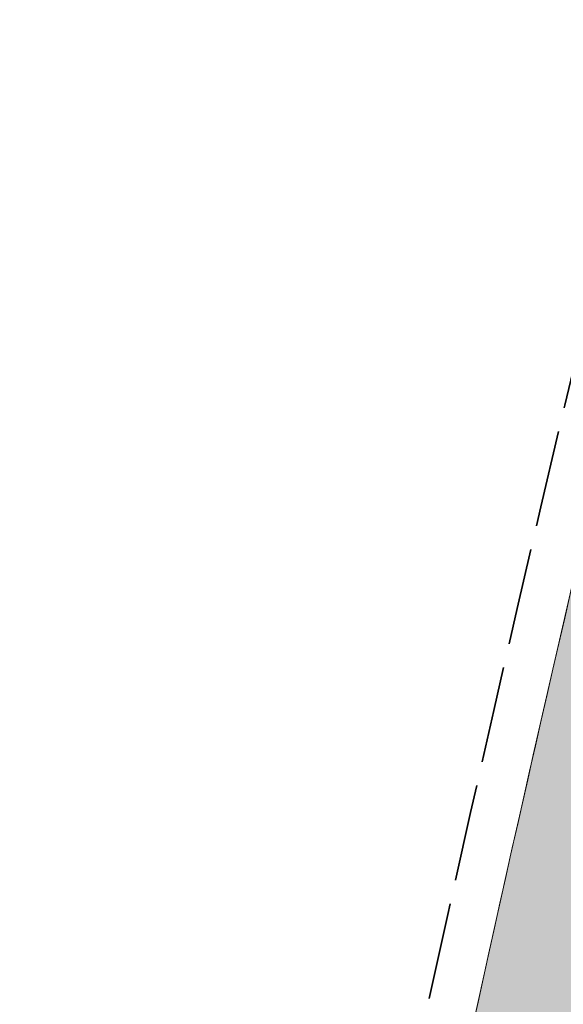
# Model space of a CAD drawing. Header units: metres. Extents: x 196674 to 197628, y 355499 to 356232.
# Tile 152 of 209: x 196674 to 196685, y 356059 to 356079. Entities that reach past the tile are written whole.
import ezdxf

# ---------------------------------------------------------------- set-up
doc = ezdxf.new("R2010")
doc.units = ezdxf.units.M
doc.linetypes.add('ZZ-SYSTEEMGRENS-SO', pattern=[5, 4, -1])
for name, color, linetype, lineweight in [('N-WE-VH-GESLOTENVERHARDING_BETON_BUS-A-200', 255, 'Continuous', 5), ('N-WE-VH-KANTOPSLUITING_ACHTERKANTBAND-G', 50, 'Continuous', 18), ('N-WE-VH-MATERIAALGRENS-G', 7, 'Continuous', 13), ('N-WE-VH-OPENVERHARDING_TEGEL_300x300_TROTTOIR-A', 251, 'Continuous', 15)]:
    doc.layers.add(name, color=color, linetype=linetype, lineweight=lineweight)
for name, color, linetype, lineweight, true_color in [('N-WE-VH-GESLOTENVERHARDING_PRINTBETON_DIK_HALFSTEENS_ROOD-A-200', 7, 'Continuous', 5, 0xff9999), ('N-WE-VH-OPENVERHARDING_TEGEL_300x300_FIETSPAD_ROOD-A', 7, 'Continuous', 5, 0xe98094), ('X-XX-AL-GRENS_SYSTEEMGRENS-G', 7, 'ZZ-SYSTEEMGRENS-SO', 35, 0xd60036)]:
    doc.layers.add(name, color=color, linetype=linetype, lineweight=lineweight, true_color=true_color)
doc.layers.add('N-WE-VH-HULPLIJN-G', color=40, linetype='Continuous', lineweight=5, plot=False)

msp = doc.modelspace()

# ---------------------------------------------------------------- hatches: boundary and pattern name
at = {"layer": 'N-WE-VH-GESLOTENVERHARDING_BETON_BUS-A-200'}
h = msp.add_hatch(dxfattribs=at)
h.set_pattern_fill('AVH-BETON_GEWAPEND-SO', color=256, scale=0.2, angle=347.0298499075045, pattern_type=2)
h.set_pattern_definition([(347.0298499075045, (0, 0), (0.1683325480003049, 0.7308653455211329), []), (347.0298499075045, (0.05611084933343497, 0.2436217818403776), (0.1683325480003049, 0.7308653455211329), [0.25, -0.25]), (347.0298499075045, (0.1122216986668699, 0.4872435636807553), (0.1683325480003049, 0.7308653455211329), [0.25, -0.25])])
edge = h.paths.add_edge_path()
edge.add_line((196691.4782738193, 356090.8126763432), (196690.9844193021, 356090.9441354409))
edge.add_arc((197415.7297406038, 355897.9565208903), 750.0000000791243, 165.0890889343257, 167.6444766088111)
edge.add_line((196683.1007341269, 356058.4393517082), (196680.4084901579, 356046.1488405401))
edge.add_line((196680.4084901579, 356046.1488405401), (196680.9008457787, 356046.0409897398))
edge.add_line((196680.9008457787, 356046.0409897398), (196687.1949569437, 356063.7116285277))
edge.add_line((196687.1949569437, 356063.7116285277), (196690.8787561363, 356079.2522129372))
edge.add_line((196690.8787561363, 356079.2522129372), (196691.4782738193, 356090.8126763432))
at = {"layer": 'N-WE-VH-GESLOTENVERHARDING_PRINTBETON_DIK_HALFSTEENS_ROOD-A-200', "true_color": 0xffffff}
h = msp.add_hatch(dxfattribs=at)
h.set_pattern_fill('AVH-BSS_DIKFORMAAT_HALFST-SO', scale=0.5, angle=70.71066980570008, pattern_type=2)
h.set_pattern_definition([(70.71066980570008, (0, 0), (-0.1465483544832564, 1.147847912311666), [0.345, -0.345]), (160.7106698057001, (0, 0), (-0.1139668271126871, -0.3256325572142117), [])])
edge = h.paths.add_edge_path()
edge.add_line((196689.8374017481, 356067.076869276), (196688.5004860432, 356067.3976569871))
edge.add_line((196688.5004860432, 356067.3976569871), (196687.5990869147, 356063.5945066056))
edge.add_line((196687.5990869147, 356063.5945066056), (196679.4335062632, 356040.6697405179))
edge.add_line((196679.4335062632, 356040.6697405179), (196678.0010903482, 356034.1305397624))
edge.add_line((196678.0010903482, 356034.1305397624), (196678.3426047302, 356034.0575127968))
edge.add_arc((196678.4074274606, 356034.3606596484), 0.3100000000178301, 257.9300577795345, 347.9300577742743)
edge.add_line((196678.7105743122, 356034.2958369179), (196679.2652997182, 356036.8900389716))
edge.add_arc((196752.8224164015, 356021.1611171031), 75.21999998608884, 154.4658349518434, 167.9300577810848, ccw=False)
edge.add_arc((196618.8266470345, 356085.1719270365), 73.28000000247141, 334.4658349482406, 345.7040584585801)
at = {"layer": 'N-WE-VH-OPENVERHARDING_TEGEL_300x300_FIETSPAD_ROOD-A'}
h = msp.add_hatch(dxfattribs=at)
h.set_pattern_fill('AVH-TEGEL_300X300_HALFST', color=256, scale=2, angle=255.8691746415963, pattern_type=2)
h.set_pattern_definition([(255.8691746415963, (0, 0), (0.1444401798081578, -0.6550855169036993), [0.6, -0.6]), (345.8691746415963, (0, 0), (0.1464820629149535, 0.5818444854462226), [])])
edge = h.paths.add_edge_path()
edge.add_line((196699.2736070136, 356092.3113592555), (196696.3580658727, 356093.0181971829))
edge.add_line((196696.3580658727, 356093.0181971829), (196690.2574049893, 356067.8543978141))
edge.add_arc((196618.8266470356, 356085.1719270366), 73.50000000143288, 334.4715674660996, 346.37226130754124, ccw=False)
edge.add_arc((196752.8224647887, 356021.1611039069), 75.00005006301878, 154.4602239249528, 167.9300556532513)
edge.add_line((196679.4804361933, 356036.8440357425), (196678.9257107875, 356034.2498336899))
edge.add_line((196678.9257107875, 356034.2498336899), (196681.8593899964, 356033.6225169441))
edge.add_line((196681.8593899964, 356033.6225169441), (196682.4141154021, 356036.2167189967))
edge.add_arc((196752.8224164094, 356021.1611171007), 71.9999999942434, 155.1920431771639, 167.9300577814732, ccw=False)
edge.add_arc((196617.9230256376, 356085.4443223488), 77.44237890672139, 333.896998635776, 346.3339208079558)
edge.add_line((196693.1729461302, 356067.1475598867), (196699.2736070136, 356092.3113592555))
at = {"layer": 'N-WE-VH-OPENVERHARDING_TEGEL_300x300_TROTTOIR-A'}
h = msp.add_hatch(dxfattribs=at)
h.set_pattern_fill('AVH-TEGEL_300X300_HALFST', color=256, scale=2, angle=74.82727162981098, pattern_type=2)
h.set_pattern_definition([(74.82727162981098, (0, 0), (-0.1325044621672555, 0.6576036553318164), [0.6, -0.6]), (164.827271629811, (0, 0), (-0.1570378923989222, -0.5790847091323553), [])])
edge = h.paths.add_edge_path()
edge.add_line((196692.8225344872, 356056.3507069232), (196694.4691680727, 356059.791826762))
edge.add_line((196694.4691680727, 356059.791826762), (196693.9279405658, 356060.0508132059))
edge.add_line((196693.9279405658, 356060.0508132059), (196693.0171256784, 356060.4866534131))
edge.add_line((196693.0171256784, 356060.4866534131), (196691.5173860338, 356060.9504311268))
edge.add_arc((196618.826647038, 356085.1719270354), 76.61999999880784, 334.46583495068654, 341.57125887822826, ccw=False)
edge.add_arc((196752.822416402, 356021.1611171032), 71.87999998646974, 154.4658349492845, 164.4323156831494)
edge.add_line((196683.5793997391, 356040.4520227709), (196685.0000549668, 356040.0562323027))
edge.add_line((196685.0000549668, 356040.0562323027), (196688.6181996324, 356047.574845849))
edge.add_line((196688.6181996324, 356047.574845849), (196690.677374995, 356051.8677721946))
edge.add_line((196690.677374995, 356051.8677721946), (196692.8225344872, 356056.3507069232))

# ---------------------------------------------------------------- linework, layer by layer
at = {"layer": 'N-WE-VH-HULPLIJN-G'}
msp.add_lwpolyline([(196691.4782738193, 356090.8126763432), (196690.9844193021, 356090.9441354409, 0.01115044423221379), (196683.1007341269, 356058.4393517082), (196680.4084901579, 356046.1488405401), (196680.9008457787, 356046.0409897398), (196687.1949569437, 356063.7116285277), (196690.8787561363, 356079.2522129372)], format="xyb", close=True, dxfattribs=at)
at = {"layer": 'N-WE-VH-HULPLIJN-G', "flags": 128}
msp.add_lwpolyline([(196689.8374017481, 356067.076869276), (196688.5004860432, 356067.3976569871), (196687.5990869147, 356063.5945066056), (196679.4335062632, 356040.6697405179), (196678.0010903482, 356034.1305397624), (196678.3426047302, 356034.0575127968, 0.4142135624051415), (196678.7105743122, 356034.2958369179), (196679.2652997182, 356036.8900389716, -0.05881643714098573), (196684.9492731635, 356053.5846398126, 0.04907534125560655)], format="xyb", close=True, dxfattribs=at)
at = {"layer": 'N-WE-VH-KANTOPSLUITING_ACHTERKANTBAND-G', "flags": 128}
msp.add_lwpolyline([(196688.5236681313, 356067.4954515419), (196687.5990869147, 356063.5945066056), (196679.4335062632, 356040.6697405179), (196678.0010903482, 356034.1305397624), (196678.3426047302, 356034.0575127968, 0.4142135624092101), (196678.7105743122, 356034.2958369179), (196679.265299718, 356036.8900389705, -0.05881643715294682), (196684.949273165, 356053.5846398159, 0.04943226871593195), (196689.8631016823, 356067.1780249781)], format="xyb", dxfattribs=at)
at = {"layer": 'N-WE-VH-MATERIAALGRENS-G', "flags": 128}
msp.add_lwpolyline([(196679.5607000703, 356042.2785473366), (196683.1007341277, 356058.4393517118, -0.01153198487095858), (196691.2797555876, 356092.0498472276), (196691.6057761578, 356093.2712962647)], format="xyb", dxfattribs=at)
at = {"layer": 'X-XX-AL-GRENS_SYSTEEMGRENS-G', "ltscale": 0.5, "flags": 128}
msp.add_lwpolyline([(197173.0845801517, 355664.4267221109), (197172.678291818, 355658.1040395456), (197176.2062336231, 355657.9276386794), (197179.6585214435, 355660.8258546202), (197196.8460500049, 355641.1849859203), (197196.618113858, 355640.9851655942), (197203.3658004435, 355633.2880423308), (197204.598351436, 355636.2035375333), (197206.181120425, 355637.5931654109), (197210.3450714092, 355632.9793581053), (197211.1344663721, 355633.8542043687), (197215.577003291, 355630.1111014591), (197222.812057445, 355638.6980935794), (197225.7729980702, 355636.1981525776), (197252.4997837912, 355613.6295939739), (197256.3974516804, 355618.2471244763), (197230.4350738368, 355640.1698336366), (197234.5465854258, 355645.0395252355), (197230.9951246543, 355648.102425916), (197227.7363916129, 355651.014992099), (197227.7150354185, 355650.9915016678), (197227.3858924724, 355651.2966605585), (197230.5297411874, 355654.3837220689), (197222.7747070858, 355662.5864016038), (197213.3031688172, 355673.0409596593), (197208.7438719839, 355679.5515306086), (197204.6678372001, 355688.2834966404), (197202.9207222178, 355693.3147658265), (197202.5296188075, 355695.8358091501), (197209.2561496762, 355696.7388380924), (197208.765603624, 355699.4053961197), (197208.8375775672, 355699.4157603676), (197208.4960738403, 355702.0476424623), (197209.7550059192, 355702.1614664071), (197209.6289773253, 355703.3557373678), (197209.431316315, 355705.9322142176), (197209.3853665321, 355708.5054020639), (197209.4909423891, 355711.0763696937), (197209.825975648, 355714.406320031), (197209.1003553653, 355714.700446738), (197209.2732684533, 355715.2254737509), (197208.7827839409, 355715.4092287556), (197209.8333840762, 355718.2914021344), (197204.6571410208, 355720.1605124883), (197206.9259623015, 355726.3911903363), (197207.3755778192, 355727.6258113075), (197205.6951706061, 355728.2354618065), (197201.970541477, 355729.6509828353, -0.03199396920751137), (197199.2658455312, 355725.4928494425), (197194.4988616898, 355729.2364659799), (197191.8020115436, 355731.3330088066), (197190.6829954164, 355730.2418318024), (197188.9323846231, 355731.7580333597, 0.01582069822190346), (197191.308975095, 355733.798286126), (197190.5246250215, 355734.700084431), (197189.8547559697, 355735.4391273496), (197188.5065648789, 355737.3969406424), (197188.3768484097, 355737.5504837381), (197186.2264232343, 355740.6599554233), (197185.4143065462, 355740.8273772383), (197177.0047230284, 355735.000759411), (197161.0308464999, 355735.7499021), (197143.9921317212, 355736.546230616), (197117.3114725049, 355737.8750504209), (197104.5701917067, 355738.4152468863), (197089.3270001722, 355739.2400485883), (197089.4979420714, 355743.4763910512), (197087.6423294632, 355744.6045541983), (197087.2320594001, 355744.8539874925), (197086.4302028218, 355745.4612094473), (197085.6301577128, 355746.0670596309), (197084.2515270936, 355747.3631431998), (197083.0033431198, 355748.790046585), (197081.9521148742, 355750.2640411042), (197081.052108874, 355751.8364435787), (197080.680597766, 355752.6629727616), (197080.3089695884, 355753.4897623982), (197079.7287775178, 355755.2084983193), (197079.3027229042, 355757.0287405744), (197079.0552433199, 355758.8767777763), (197078.9881413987, 355760.748092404), (197079.0484954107, 355761.6954089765), (197079.4901165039, 355761.5482019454), (197081.8987959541, 355767.3947458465), (197083.4122910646, 355769.9863346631), (197084.9290730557, 355772.1438856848), (197085.2777218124, 355772.6391357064), (197085.9504292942, 355773.4546849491), (197087.2615113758, 355775.0451778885), (197089.4568843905, 355777.2328139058), (197092.7058230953, 355779.8115121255), (197090.7255592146, 355782.8612331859), (197090.5279328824, 355783.1655891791), (197094.0593130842, 355784.7965387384), (197089.240221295, 355793.944965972), (197079.8514273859, 355789.6587774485), (197073.1066642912, 355808.1301448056), (197062.6964714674, 355839.0387078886), (197050.201550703, 355834.8591941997), (197054.256388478, 355823.4068109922), (197060.9054150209, 355805.9824325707), (197064.0917084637, 355798.9340248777), (197065.6061934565, 355785.3714584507), (197066.4118943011, 355778.1591798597), (197064.2976158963, 355775.7696807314), (197061.8930028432, 355773.065075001), (197059.8798242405, 355770.937906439), (197059.567781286, 355770.7063368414), (197054.395078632, 355766.8676324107), (197050.1449273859, 355764.4954855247), (197046.646028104, 355763.2036366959), (197046.6485450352, 355763.1967402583), (197042.8018864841, 355761.7681380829), (197042.6247659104, 355761.7025895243), (197032.2172606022, 355760.2665015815), (197022.1724443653, 355758.1057256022), (197022.1490316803, 355758.1349914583), (197018.4791559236, 355757.3507739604), (197017.1834583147, 355757.8590001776), (197013.9320116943, 355762.4906063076), (197012.2359937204, 355764.9334332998), (197011.548662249, 355765.9454268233), (197009.5874376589, 355768.7952768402), (197008.1879451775, 355770.6627745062), (197008.1739746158, 355770.651876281), (197004.3621297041, 355775.7021426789), (197000.7500667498, 355780.6711859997), (196997.3281167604, 355785.4310589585), (196992.0624097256, 355792.5561596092), (196987.5636689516, 355799.6503659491), (196980.2918957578, 355812.3582609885), (196971.7451011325, 355828.1610038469), (196956.4456734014, 355821.2458726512), (196960.0166344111, 355812.4100996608), (196962.4976294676, 355807.0886023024, -0.6085831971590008), (196961.4131292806, 355806.2394416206), (196970.6320923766, 355792.5786144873), (196976.225457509, 355784.303374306), (196982.879968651, 355776.9163582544), (196982.5041383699, 355776.476222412), (196987.7472751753, 355765.3430715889), (196990.3620391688, 355759.9089379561), (196989.6128942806, 355758.3801676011), (196986.801356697, 355757.089894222), (196981.5916446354, 355758.3619052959), (196976.4931413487, 355759.6093032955), (196973.9250311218, 355760.2238822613), (196971.9270970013, 355760.7020113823), (196970.093883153, 355761.1263081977), (196965.2690985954, 355762.243003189), (196955.7026120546, 355764.457163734), (196954.8259486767, 355764.7114400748), (196955.7288446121, 355765.5914382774), (196946.4199106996, 355767.8862061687), (196945.5109518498, 355767.0898728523), (196943.3561815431, 355767.6616250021), (196942.0243707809, 355768.0150110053), (196940.699224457, 355768.3753913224), (196937.911680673, 355769.161377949), (196937.9158913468, 355769.1720679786), (196934.1448626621, 355770.5833311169), (196931.0328001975, 355771.949971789), (196928.1497259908, 355773.3159879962), (196926.2238803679, 355774.3657393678), (196926.7008714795, 355775.2077771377), (196923.9720996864, 355776.8118532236), (196922.1171638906, 355777.9575551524), (196917.5440237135, 355780.8012867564), (196917.0166342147, 355779.9474843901), (196915.4224701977, 355780.9309636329), (196913.0167641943, 355782.4772167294), (196912.757872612, 355782.6539056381), (196911.190523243, 355783.7714957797), (196908.5042566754, 355786.2619442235), (196907.2206986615, 355787.4460719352), (196905.8442773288, 355789.1071714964), (196903.2522146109, 355793.7425243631), (196899.3236920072, 355801.1348770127), (196896.7844047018, 355806.8801932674), (196892.3931631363, 355816.7971943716), (196889.396342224, 355823.7408055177), (196885.4294056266, 355833.1531130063), (196886.3148759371, 355833.6745129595), (196885.0357126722, 355834.4994199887), (196884.9096875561, 355834.6903417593), (196883.5318420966, 355838.2464489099), (196881.8574062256, 355842.456115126), (196879.7964254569, 355847.3435551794), (196879.5508475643, 355847.9274201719), (196877.9207976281, 355851.9810838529), (196875.2708346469, 355858.5729917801), (196872.6243587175, 355865.1536886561), (196870.4789281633, 355870.5362599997), (196868.3870366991, 355875.7889875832), (196865.3800609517, 355883.3409266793), (196863.5295936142, 355887.9873007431), (196863.4110328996, 355888.2849971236), (196862.7400305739, 355889.9711056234), (196863.0622626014, 355890.0962442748), (196861.3970005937, 355894.1395962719), (196861.4037374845, 355894.142038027), (196859.229652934, 355899.4431236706), (196859.0298403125, 355899.3580359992), (196858.8952095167, 355899.696553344), (196858.3959365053, 355900.9492390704), (196849.546747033, 355923.1807260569), (196850.1922005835, 355924.6939033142), (196860.258528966, 355928.6657372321), (196869.5490503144, 355931.0234685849), (196873.3453938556, 355931.8019435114), (196886.2438454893, 355935.4284136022), (196898.3098795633, 355938.5764862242), (196898.3110943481, 355938.5724965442), (196903.1917021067, 355939.7712405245), (196904.7097162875, 355939.0568809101), (196905.0282216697, 355938.2924679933), (196909.0130922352, 355939.952830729), (196908.2642147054, 355942.2627148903), (196902.9799573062, 355958.738663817), (196902.4497829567, 355960.2008490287), (196901.8115777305, 355961.6192158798), (196900.9680556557, 355963.3204536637), (196898.0063144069, 355968.7541705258), (196894.5625896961, 355975.3226559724), (196892.3896866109, 355979.4813913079), (196888.5416758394, 355987.5664713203), (196887.4815956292, 355987.0834539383), (196885.6442474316, 355986.3271839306), (196885.5076204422, 355986.6344104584), (196873.7642690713, 355982.4273955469), (196860.8311621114, 355977.7025315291), (196860.6501748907, 355978.1868262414), (196859.8859481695, 355980.2917607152), (196853.3128873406, 355977.7107309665), (196853.73029577, 355976.6477246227), (196849.4907683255, 355974.9886047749), (196849.0872389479, 355976.0301083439), (196843.9608105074, 355973.9918913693), (196837.8119168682, 355989.4043746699), (196834.5901124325, 355988.2958011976), (196829.2277835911, 355986.0429299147), (196828.1156368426, 355985.4996470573), (196826.3328622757, 355984.7522034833), (196824.2538081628, 355989.7933135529), (196823.3493071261, 355989.4238303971), (196821.5217528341, 355993.9636112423), (196822.4415567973, 355994.327010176), (196811.4142395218, 356022.6098143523), (196811.1941616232, 356022.5241126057), (196809.0787073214, 356027.7608173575), (196808.1570951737, 356027.399245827), (196802.10045471, 356042.8370581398), (196803.0324375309, 356043.2047289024), (196801.2251267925, 356047.7859519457), (196800.9629805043, 356047.6825342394), (196799.5580754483, 356051.2186581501), (196798.9326303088, 356050.9700967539), (196795.7620501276, 356058.7913388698), (196785.962956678, 356083.7526770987), (196782.5256602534, 356092.3853087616), (196783.4607012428, 356092.7526788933), (196781.019036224, 356098.8045971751), (196780.1137519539, 356098.4428009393), (196778.7301102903, 356101.9178165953), (196774.5320198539, 356112.348299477), (196772.2902714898, 356117.515377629), (196776.44078803, 356119.079716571), (196791.849465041, 356131.7811384), (196790.0748953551, 356134.2200693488), (196802.0204483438, 356142.8516660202), (196802.0676224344, 356142.8083428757), (196807.6543048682, 356146.8198669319), (196821.3261595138, 356152.9520820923), (196824.118863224, 356147.8038902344), (196826.9348279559, 356140.6494155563), (196826.9667213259, 356140.5675271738), (196829.5085456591, 356133.5350799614), (196829.5777539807, 356133.3434260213), (196832.2898444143, 356127.7055041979), (196833.7548698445, 356124.6604513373), (196834.9901440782, 356122.0931766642), (196835.0225480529, 356122.0325953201), (196835.1990731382, 356121.7003128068), (196837.0506620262, 356117.8328811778), (196837.4462851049, 356117.0125892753), (196839.1926216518, 356113.3926815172), (196841.4323661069, 356114.511984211), (196841.8392721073, 356113.6336860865), (196848.0955434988, 356116.517072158), (196847.6769788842, 356117.425259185), (196852.5147321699, 356119.6548795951), (196850.4481800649, 356123.3458274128), (196845.5717484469, 356132.2801574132), (196843.8176550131, 356136.7414412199), (196842.4688873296, 356140.1178663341), (196840.0819394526, 356146.0228419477), (196839.9684512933, 356146.3257976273), (196837.6473192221, 356152.5214195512), (196836.4018865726, 356158.1741344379), (196834.8989662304, 356157.8391461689), (196833.0580044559, 356165.8451506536), (196834.6039987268, 356166.1812686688), (196833.231549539, 356172.4004655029), (196818.5547710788, 356168.2850407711), (196819.0904617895, 356165.4031631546), (196818.6774567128, 356164.7734485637), (196805.8544307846, 356160.1790812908), (196763.847697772, 356130.3813046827), (196763.5509762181, 356130.4127969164), (196762.5818188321, 356130.5249803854), (196761.7183121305, 356129.7086118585, 0.04730650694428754), (196752.2297252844, 356136.4176360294), (196747.6793319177, 356140.070134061), (196742.0814451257, 356144.4630395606), (196738.7537234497, 356147.2546337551), (196734.7560397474, 356150.8499354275), (196729.666907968, 356145.2019173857), (196729.4110213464, 356144.9179294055), (196728.5373751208, 356145.25504501), (196726.9098917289, 356145.8830452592), (196726.6614752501, 356145.2392657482), (196726.5077088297, 356145.3668838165), (196724.5966113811, 356147.0002316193), (196723.2386024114, 356148.3499242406), (196720.9989937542, 356150.8008754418), (196719.8259691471, 356152.0571855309), (196717.8551161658, 356153.8806850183), (196716.3066054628, 356155.1783671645), (196713.4920412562, 356157.0380855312), (196712.711518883, 356157.526736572), (196710.5865978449, 356158.6597682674), (196709.0460740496, 356159.8798850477, -0.1436820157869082), (196707.9944026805, 356162.614189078), (196707.7956403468, 356165.0395700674), (196705.255843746, 356165.9921554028), (196703.9080476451, 356165.8817021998), (196704.296213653, 356161.5859622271), (196704.322643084, 356161.4572245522), (196699.9945406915, 356161.1598107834), (196700.4765585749, 356140.6409319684, -0.8375811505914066), (196697.1042396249, 356117.7401990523), (196690.2804314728, 356092.1839640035, 0.01148923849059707), (196682.1238954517, 356058.6533288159), (196678.2447453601, 356040.9444071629), (196676.8078900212, 356034.3849397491), (196676.7367004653, 356034.0373672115), (196673.76097036, 356020.1679628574), (196685.4972137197, 356017.0123139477), (196688.4141098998, 356023.4875724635), (196684.7023326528, 356025.1594317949), (196684.8709302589, 356032.3200466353), (196686.954459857, 356036.67925281), (196701.2270857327, 356066.3816892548), (196697.4228360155, 356068.2135735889), (196701.9253072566, 356087.990611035), (196702.113404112, 356090.4525884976), (196703.1938799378, 356090.1812386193), (196704.7481254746, 356094.7148607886), (196705.3277865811, 356095.9075069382), (196706.1690198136, 356096.9042763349), (196707.142583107, 356097.5850231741), (196708.3354430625, 356098.0646037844), (196709.2981925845, 356097.8962027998), (196710.1314496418, 356097.4912135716), (196711.0135994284, 356096.7398888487), (196711.613187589, 356094.6944549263), (196715.3306055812, 356098.6467015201), (196723.1713741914, 356104.959617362), (196732.8379125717, 356111.0407349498), (196733.3237033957, 356110.1763676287), (196733.395023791, 356110.047721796, 0.4142124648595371), (196734.754474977, 356109.6579975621), (196736.9542150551, 356108.9736747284, -0.02164444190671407), (196739.4192796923, 356107.5715157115, 0.0006306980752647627), (196739.4214182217, 356107.5701773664, -0.2262979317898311), (196739.4250952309, 356107.5644124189), (196739.8764398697, 356106.708415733), (196739.5816296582, 356106.4366577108), (196740.3007240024, 356104.7008456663), (196740.9509263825, 356104.9922062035), (196741.9809548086, 356103.0387080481), (196744.8395286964, 356104.2229286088, -0.3990416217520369), (196746.5871881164, 356103.5518771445), (196746.6513408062, 356103.3996378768), (196746.689370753, 356103.0266088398), (196746.4151777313, 356101.5848105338), (196747.429397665, 356101.3609511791), (196747.5333455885, 356101.2994572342), (196747.5384435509, 356101.2929342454), (196766.0705486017, 356056.7132555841), (196765.1623874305, 356056.3282861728), (196767.2394890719, 356051.1270879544), (196768.1793575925, 356051.5344794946), (196771.4711978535, 356043.8233024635), (196774.40164759, 356036.7635904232), (196774.0151730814, 356036.5839879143), (196774.7283105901, 356034.7171646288), (196775.4376722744, 356034.2825268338), (196775.853972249, 356033.3023071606), (196775.6600364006, 356032.5504327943), (196776.765634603, 356029.8908119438), (196776.718840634, 356029.8583752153), (196777.0974306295, 356028.7594125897), (196777.9658206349, 356027.7189745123), (196778.0591666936, 356026.3169710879), (196778.4461698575, 356025.4565066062), (196778.8262353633, 356024.4427094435), (196778.82622122, 356024.4427022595), (196778.8266270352, 356024.4416646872), (196779.3783198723, 356022.97006407), (196779.3990069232, 356022.9782259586), (196780.7255773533, 356019.5865020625), (196780.754093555, 356019.5982524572), (196782.2401021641, 356015.8367131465), (196783.4327975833, 356012.7766123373), (196782.5021506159, 356012.4159202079), (196784.7325956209, 356006.6609931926), (196786.038590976, 356007.1671596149), (196787.6956637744, 356002.99373992), (196787.5357676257, 356002.9336515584), (196788.527525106, 356000.4577747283), (196788.2725773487, 356000.3582829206), (196788.9724314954, 355999.1126709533), (196789.3908675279, 355998.5302971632), (196789.7536275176, 355998.0254125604), (196789.9147147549, 355996.5999778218), (196790.4410486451, 355995.4737364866), (196790.4469192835, 355995.47546678), (196790.6242366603, 355994.9662783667), (196790.9335315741, 355995.0883984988), (196793.8902314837, 355987.5860400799), (196793.7542048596, 355987.5476454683), (196795.505857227, 355983.2445885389), (196795.6242983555, 355983.312781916), (196796.991807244, 355979.8198586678), (196797.0047048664, 355979.7233568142), (196796.9933585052, 355979.6824914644), (196796.9669683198, 355979.6505170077), (196796.822975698, 355979.5766059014), (196795.3985459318, 355979.0322727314), (196797.1469514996, 355974.4569848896), (196797.1501836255, 355974.4582530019), (196795.4187218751, 355970.4877992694), (196796.2201695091, 355969.6560949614), (196797.0849824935, 355967.4537241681), (196798.9466017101, 355968.1847329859), (196800.5529653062, 355968.8170288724), (196800.6150046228, 355968.7023501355), (196800.8616512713, 355968.7744826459), (196801.6407865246, 355967.8232749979), (196801.6785991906, 355967.7771113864), (196801.6961792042, 355966.4146603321), (196801.7040832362, 355965.8020978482, 0.2098831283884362), (196802.0368526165, 355965.0700742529, 0.1229137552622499), (196802.0944480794, 355964.5891732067), (196802.9107575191, 355962.4451987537), (196803.0986146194, 355962.5296289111, 0.04929694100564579), (196803.2118388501, 355962.3687718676), (196804.3748923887, 355961.0206686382), (196804.4152792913, 355960.973855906), (196804.4401436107, 355960.2826278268), (196804.4459236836, 355960.1212617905), (196803.9148513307, 355960.1157297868), (196805.8237591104, 355955.3454282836), (196806.4277367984, 355955.633371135), (196806.6532355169, 355955.5186944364), (196807.0270248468, 355954.5686016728), (196806.896691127, 355954.2200849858), (196806.3685258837, 355953.9064868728), (196808.2467157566, 355949.1968786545), (196809.0713129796, 355949.5131897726), (196810.7611227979, 355945.21653999), (196812.8164223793, 355939.9905657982), (196815.7958787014, 355932.7153467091), (196817.2786866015, 355929.1286764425), (196819.2233460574, 355924.3463577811), (196820.974699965, 355919.8030463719), (196821.7022264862, 355917.7120897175), (196822.8275510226, 355914.9902061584), (196826.5518493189, 355905.5439142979), (196827.5083210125, 355903.1053161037), (196827.5308293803, 355903.1196992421), (196828.5703350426, 355900.3870734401, 0.1057314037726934), (196828.7975064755, 355900.0358952, 0.1359501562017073), (196828.9295866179, 355899.5185573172), (196829.4561675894, 355898.5993144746), (196829.938950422, 355897.0408730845, 0.1142322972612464), (196830.1661458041, 355896.6512290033, 0.1021066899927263), (196830.23636084, 355896.2531616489), (196830.8234352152, 355894.775179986, 0.09413674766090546), (196831.0235326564, 355894.4601106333, 0.07582889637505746), (196831.0699955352, 355894.1621297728), (196831.3336353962, 355893.3277624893), (196830.5490288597, 355891.650566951), (196830.730654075, 355891.1774844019), (196831.6305612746, 355889.0373983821), (196832.1718899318, 355888.9724389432), (196833.8661398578, 355884.6967749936), (196833.0916363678, 355884.3898747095), (196834.2334853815, 355881.5063921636), (196835.7340846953, 355881.0039957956), (196836.3963712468, 355880.6373454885), (196840.5779483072, 355870.1214583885), (196841.1998491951, 355870.3833319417), (196841.8607508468, 355868.7841549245), (196841.3542408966, 355868.5492854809), (196842.9471889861, 355864.5225379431), (196843.474497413, 355864.7627851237), (196844.0946204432, 355863.1667495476), (196843.4777571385, 355862.8872750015), (196845.6058022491, 355857.295932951), (196845.6591832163, 355857.3179956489), (196848.9573390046, 355849.3870718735), (196849.4691744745, 355849.5945842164), (196850.1900661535, 355847.7561027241), (196849.7024440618, 355847.5164343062), (196851.7354952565, 355842.3219023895), (196851.9803218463, 355841.6963600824), (196852.2130822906, 355841.1927849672), (196852.6975573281, 355840.1446276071), (196853.8314006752, 355837.546665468), (196857.1022606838, 355828.931799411), (196857.1021774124, 355828.9317655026), (196857.104474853, 355828.9259676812), (196857.5027287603, 355827.8770374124), (196857.5177064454, 355827.8831363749), (196859.2608649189, 355823.4841013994, 0.1197895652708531), (196859.5336863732, 355823.098470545, 0.1217854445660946), (196859.5998818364, 355822.6230344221), (196860.3813539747, 355820.6705579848), (196861.5845120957, 355817.6645162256), (196865.3571916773, 355808.1762108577), (196866.650424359, 355804.9223955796), (196866.9894190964, 355804.0482756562), (196869.9609907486, 355796.3858853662), (196870.2417437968, 355795.6982130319), (196874.2597470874, 355785.8213624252), (196876.4751023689, 355779.9106257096), (196876.5248359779, 355779.9270586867), (196877.4783340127, 355777.609714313), (196877.4870572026, 355777.6127263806, 0.01261409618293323), (196879.1276028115, 355773.4671132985), (196880.5794819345, 355769.9265380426), (196879.4564760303, 355768.8985009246), (196871.5899269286, 355765.9267262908), (196874.6150694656, 355763.7405958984), (196870.7815163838, 355762.3431721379), (196871.1765744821, 355761.2637959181), (196873.4589399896, 355754.9534811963), (196873.8205499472, 355753.8743063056), (196877.933770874, 355755.2526192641), (196879.3161058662, 355751.4604592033), (196887.4423074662, 355755.0355723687), (196887.6524770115, 355755.1609821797), (196887.7433886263, 355755.192988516), (196887.8657880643, 355755.2134610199), (196887.9953583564, 355755.215742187), (196888.0352466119, 355755.2100166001), (196888.0806541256, 355755.194805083), (196888.1556229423, 355755.1569219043), (196888.2342456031, 355755.1058393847), (196888.2799178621, 355755.067193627), (196888.3187308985, 355755.0246841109), (196888.3560790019, 355754.9712798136), (196888.4037650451, 355754.8834089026), (196890.242957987, 355750.9480844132), (196890.4947138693, 355750.6026519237), (196890.4494791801, 355750.5430745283), (196891.628236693, 355748.1977836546), (196891.6577586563, 355747.9263099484), (196893.7087405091, 355743.5292781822), (196894.4921495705, 355741.852565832), (196896.872192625, 355740.7600377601), (196896.2575067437, 355739.8318439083), (196898.2715684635, 355738.9073148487), (196899.8509010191, 355738.4527733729), (196902.2825244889, 355737.7529374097), (196907.1457714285, 355736.3532654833), (196917.8474241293, 355733.273265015), (196918.1089377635, 355734.2346253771), (196926.0062285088, 355731.9296392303), (196927.0971120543, 355732.0253109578), (196927.2914126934, 355732.7211091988), (196949.25195892, 355726.9179402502), (196950.9690876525, 355725.7952060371), (196950.858498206, 355725.3568524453), (196952.0887336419, 355725.1461394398), (196952.8819526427, 355724.9555262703), (196952.8603227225, 355724.8954303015), (196952.056959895, 355721.6922553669), (196951.4518210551, 355719.279440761), (196959.2800080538, 355717.3161154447), (196960.8516613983, 355723.8815794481), (196967.4256969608, 355722.1306030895), (196973.9033481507, 355720.4361775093), (196977.8684934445, 355719.3989738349), (196980.4243569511, 355718.8238264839), (196993.7588386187, 355715.5105551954), (196994.7639516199, 355716.0034841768), (196994.9897167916, 355716.0545171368), (196996.5017647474, 355715.9488593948), (196997.3169796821, 355715.6092477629), (196997.9952041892, 355715.036856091), (196998.4610569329, 355714.3165586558), (196998.8408934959, 355713.1578975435), (196998.8373696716, 355713.1068020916), (196998.8026880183, 355712.6039181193), (196998.5054317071, 355711.57326714), (196998.967312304, 355710.0772094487), (197001.8739445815, 355710.9575141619), (197005.9055135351, 355697.924832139), (197007.9029397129, 355691.7178882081), (197012.9334617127, 355675.5491580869), (197017.8784535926, 355659.8034283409), (197019.9986344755, 355652.9868181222), (197022.5523518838, 355644.9202439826), (197025.6999454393, 355634.5227791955), (197025.7567598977, 355634.1895291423), (197025.7192859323, 355633.9168304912), (197025.6181435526, 355633.7020966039), (197025.4453286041, 355633.4758310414), (197025.195021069, 355633.3010221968), (197024.8842618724, 355633.1887622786), (197022.7809993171, 355632.7952119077), (197021.2249886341, 355633.6494658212), (197017.690051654, 355632.6264885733), (197017.7273360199, 355632.4752797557), (197014.1229230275, 355631.4103093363), (197014.0722671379, 355631.5493647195), (197010.0124796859, 355630.3545619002), (197006.5432104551, 355629.6017441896), (197006.5540181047, 355629.5513084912), (197001.1443281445, 355628.4894595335), (196999.2574320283, 355628.1228370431), (197001.9823300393, 355614.4304461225), (197003.2307288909, 355614.6849740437), (197003.6205128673, 355613.1185353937), (197004.006443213, 355611.2187676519), (197003.9614653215, 355611.2096196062), (197004.2119997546, 355610.206901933), (197004.3094756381, 355609.7270704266), (197004.3307955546, 355609.7314437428), (197004.8907984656, 355607.4901357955), (197029.380694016, 355613.7773555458), (197029.3841525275, 355613.7521287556), (197029.4775205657, 355613.7547588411), (197031.0334295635, 355607.6447371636), (197027.1484354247, 355606.7099934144), (197028.7114272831, 355600.2542212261), (197028.8948398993, 355600.3195751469), (197029.4531395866, 355598.0973388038), (197030.7251398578, 355593.0343377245), (197031.3437632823, 355590.5737261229), (197031.1685464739, 355590.5261238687), (197032.7880676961, 355584.152430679), (197036.6741025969, 355585.3719723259), (197038.212636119, 355579.409403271), (197038.2010121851, 355579.4060264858), (197038.2728747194, 355579.1493745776), (197038.1803194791, 355579.1132554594), (197039.3673898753, 355574.1879968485), (197040.0304268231, 355571.0320611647), (197040.88012635, 355567.656390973), (197041.2093863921, 355566.3427106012), (197041.6648791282, 355566.4332058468), (197042.8515333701, 355561.7517462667), (197043.1005016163, 355560.7271915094), (197044.6430261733, 355554.3201080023), (197045.6960009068, 355554.5759243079), (197046.0663295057, 355552.9632527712), (197063.3112487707, 355556.2858520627), (197062.5528863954, 355564.4253253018), (197069.6953954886, 355564.7548009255), (197074.0489944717, 355565.8013962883), (197074.0651927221, 355569.3434042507), (197066.8277845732, 355574.7719568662), (197065.569183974, 355592.4263893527), (197065.9890710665, 355592.2571108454), (197066.9647035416, 355591.9362835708), (197067.948629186, 355591.6804678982), (197069.8143987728, 355591.2835510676), (197070.9138968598, 355590.9670390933), (197072.0547459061, 355590.5568482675), (197073.3952542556, 355590.1721260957, -0.1152568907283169), (197081.1782353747, 355583.3636143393), (197088.1711537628, 355574.4210026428), (197092.5545327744, 355568.8154951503), (197099.4778845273, 355574.1657522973), (197101.0604109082, 355575.3887037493), (197095.3593342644, 355582.7660237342), (197094.9766501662, 355582.4665704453), (197094.8981522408, 355582.7529220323), (197094.2118387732, 355584.4945289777), (197092.7090311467, 355587.275688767), (197091.4245338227, 355588.9961585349), (197089.3067641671, 355591.1364624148), (197086.8976383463, 355592.962353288), (197085.5348704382, 355593.9300294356), (197077.2085234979, 355604.9027706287, -0.1058183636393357), (197071.6588760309, 355616.7440490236), (197070.2271579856, 355628.1527461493), (197068.8732504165, 355641.9015009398), (197068.754855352, 355648.6106856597), (197069.0445282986, 355655.8010382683), (197070.1813272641, 355663.7801162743), (197072.5559036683, 355674.3024406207), (197085.7316641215, 355673.7582615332), (197087.7834693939, 355674.5971967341), (197090.8065214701, 355674.4470028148), (197098.1397626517, 355681.0156148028), (197098.4240622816, 355685.9810240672), (197101.9406964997, 355685.7710316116), (197102.3433846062, 355697.078343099), (197156.4463787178, 355694.9579822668), (197156.2249856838, 355688.6267763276), (197150.0560632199, 355688.8424945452), (197149.8181020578, 355683.7954412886), (197156.0430107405, 355683.50194597), (197155.9434362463, 355681.3833071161), (197156.9940530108, 355681.3047563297), (197158.577914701, 355681.1016482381), (197160.1073547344, 355680.7434348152), (197161.7057278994, 355680.1852727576), (197163.2304949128, 355679.453872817), (197164.6201168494, 355678.5906370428), (197165.2392169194, 355678.1079641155), (197164.835822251, 355677.6446703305), (197163.4881835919, 355676.095416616), (197166.6344331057, 355672.654307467), (197167.6288975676, 355673.3756308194), (197167.9025847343, 355672.918075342), (197168.564826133, 355671.7474093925), (197169.0719519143, 355670.160087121), (197169.4840139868, 355668.6115914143), (197169.5948482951, 355667.1735395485), (197169.7172811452, 355664.6284666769), (197173.0845635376, 355664.4267231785)], format="xyb", dxfattribs=at)

doc.saveas('drawing.dxf')
